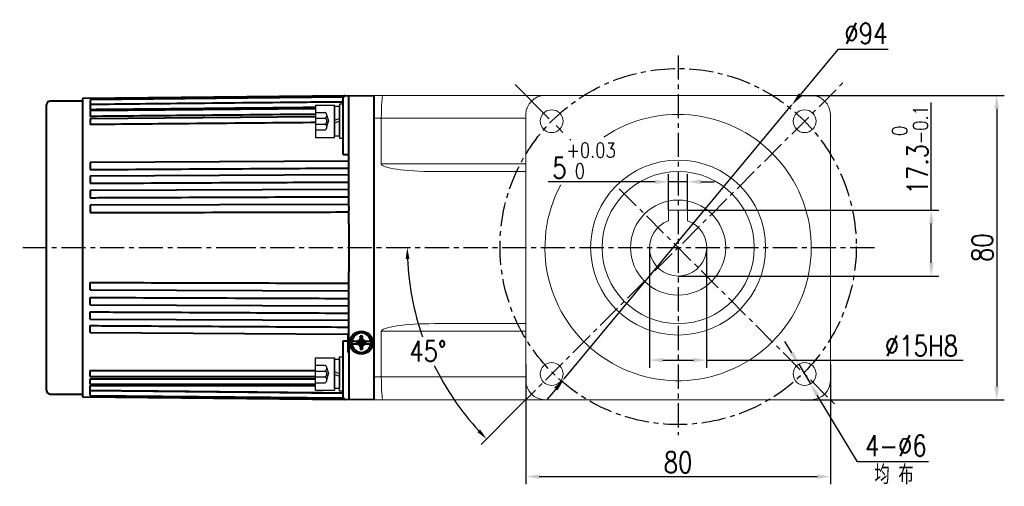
# Model space of a CAD drawing. Header units: inches. Extents: x -753 to 5070, y -3075 to 1581.
# Tile 33 of 178: x 988 to 1247, y 187 to 310. Entities that reach past the tile are written whole.
import ezdxf

# ---------------------------------------------------------------- set-up
doc = ezdxf.new("R2010")
doc.units = ezdxf.units.IN
doc.header["$LTSCALE"] = 10
doc.header["$MEASUREMENT"] = 0
doc.linetypes.add('CENTER', pattern=[10.16, 6.35, -1.27, 1.27, -1.27])
doc.linetypes.add('HIDDEN', pattern=[1.905, 1.27, -0.635])
for name, color, linetype in [('1轮廓实线层', 7, 'Continuous'), ('3中心线层', 1, 'CENTER'), ('4虚线层', 6, 'HIDDEN'), ('6文字层', 3, 'Continuous'), ('7标注层', 4, 'Continuous')]:
    doc.layers.add(name, color=color, linetype=linetype)
doc.layers.add('图层2', color=4, linetype='Continuous', lineweight=40)
doc.styles.add('PC_TEXTSTYLE', font='isocp.shx', dxfattribs={"width": 0.8, "bigfont": 'HZFS.SHX'})
doc.styles.add('TH_GBDIM', font='romans.shx', dxfattribs={"width": 0.8, "bigfont": 'gbcbig.shx'})
doc.dimstyles.new('TH_GBDIM', dxfattribs={"dimtxt": 3.5, "dimasz": 2.5, "dimexe": 2, "dimexo": 0, "dimgap": 1, "dimtad": 1, "dimdec": 4, "dimdsep": 46, "dimtxsty": 'TH_GBDIM', "dimcen": 0.09, "dimclrd": 4, "dimclre": 4, "dimclrt": 3, "dimadec": 0, "dimazin": 0, "dimtfac": 1, "dimtdec": 4, "dimtmove": 0, "dimatfit": 3, "dimfxl": 1, "dimtzin": 0, "dimarcsym": 0})
doc.dimstyles.new('角度标注', dxfattribs={"dimtxt": 3.5, "dimasz": 3, "dimexe": 2, "dimexo": 0, "dimgap": 1, "dimtad": 1, "dimtih": 1, "dimtoh": 1, "dimdsep": 46, "dimtxsty": 'PC_TEXTSTYLE', "dimsah": 1, "dimcen": 0.09, "dimclrd": 4, "dimclrt": 3, "dimadec": 0, "dimazin": 0, "dimtfac": 0.7, "dimtmove": 0, "dimatfit": 0, "dimfxl": 1, "dimtzin": 0, "dimarcsym": 0})

# ---------------------------------------------------------------- blocks, each defined once
blk = doc.blocks.new('*D47')
at = {"layer": '7标注层', "color": 4, "lineweight": -2, "transparency": 16777216}
for p, q in [((1193.48, 289.73), (1247, 289.73)), ((1245, 286.23), (1245, 213.23)), ((1193.48, 209.73), (1247, 209.73))]:
    blk.add_line(p, q, dxfattribs=at)
at = {"layer": '7标注层', "color": 4, "transparency": 16777216}
for points in [[(1244.42, 286.23), (1245.58, 286.23), (1245, 289.73)], [(1244.42, 213.23), (1245.58, 213.23), (1245, 209.73)]]:
    blk.add_solid(points, dxfattribs=at)
at = {"layer": 'Defpoints', "color": 0, "transparency": 16777216}
for p in [(1193.48, 289.73), (1193.48, 209.73), (1245, 209.73)]:
    blk.add_point(p, dxfattribs=at)
at = {"layer": '7标注层', "color": 3, "transparency": 16777216, "insert": (1241.25, 249.73), "char_height": 5.5, "attachment_point": 5, "rotation": 90, "style": 'TH_GBDIM'}
blk.add_mtext('{80}{}{}', dxfattribs=at)
blk = doc.blocks.new('*D48')
at = {"layer": '7标注层', "color": 4, "lineweight": -2, "transparency": 16777216}
for p, q in [((1121.28, 219.02), (1121.28, 187.51)), ((1201.28, 219.02), (1201.28, 187.51)), ((1124.78, 189.51), (1197.78, 189.51))]:
    blk.add_line(p, q, dxfattribs=at)
at = {"layer": '7标注层', "color": 4, "transparency": 16777216}
for points in [[(1124.78, 190.09), (1124.78, 188.93), (1121.28, 189.51)], [(1197.78, 190.09), (1197.78, 188.93), (1201.28, 189.51)]]:
    blk.add_solid(points, dxfattribs=at)
at = {"layer": 'Defpoints', "color": 0, "transparency": 16777216}
for p in [(1121.28, 219.02), (1201.28, 219.02), (1201.28, 189.51)]:
    blk.add_point(p, dxfattribs=at)
at = {"layer": '7标注层', "color": 3, "transparency": 16777216, "insert": (1161.28, 193.26), "char_height": 5.5, "attachment_point": 5, "style": 'TH_GBDIM'}
blk.add_mtext('{80}{}{}', dxfattribs=at)
blk = doc.blocks.new('*D49')
at = {"layer": '7标注层', "color": 4, "lineweight": -2, "transparency": 16777216}
for p, q in [((1191.17, 222.06), (1189.36, 225.06)), ((1192.97, 219.06), (1196.06, 213.92)), ((1208.42, 193.37), (1197.86, 210.92)), ((1227.1, 193.37), (1208.42, 193.37))]:
    blk.add_line(p, q, dxfattribs=at)
at = {"layer": '7标注层', "color": 4, "transparency": 16777216}
for points in [[(1191.67, 222.36), (1190.67, 221.76), (1192.97, 219.06)], [(1198.36, 211.22), (1197.36, 210.62), (1196.06, 213.92)]]:
    blk.add_solid(points, dxfattribs=at)
at = {"layer": 'Defpoints', "color": 0, "transparency": 16777216}
for p in [(1192.97, 219.06), (1196.06, 213.92)]:
    blk.add_point(p, dxfattribs=at)
at = {"layer": '7标注层', "color": 3, "transparency": 16777216, "insert": (1218.51, 197.62), "char_height": 5.5, "attachment_point": 5, "style": 'TH_GBDIM'}
blk.add_mtext('{4-∅6}{}{}', dxfattribs=at)
blk = doc.blocks.new('*D50')
at = {"layer": '7标注层', "color": 4, "lineweight": -2, "transparency": 16777216}
for p, q in [((1203.27, 301.79), (1193.43, 289.94)), ((1216.51, 301.79), (1203.27, 301.79)), ((1131.37, 215.24), (1191.19, 287.25)), ((1129.13, 212.54), (1126.9, 209.85))]:
    blk.add_line(p, q, dxfattribs=at)
at = {"layer": '7标注层', "color": 4, "transparency": 16777216}
for points in [[(1192.98, 290.31), (1193.88, 289.57), (1191.19, 287.25)], [(1128.69, 212.92), (1129.58, 212.17), (1131.37, 215.24)]]:
    blk.add_solid(points, dxfattribs=at)
at = {"layer": 'Defpoints', "color": 0, "transparency": 16777216}
for p in [(1191.19, 287.25), (1131.37, 215.24)]:
    blk.add_point(p, dxfattribs=at)
at = {"layer": '7标注层', "color": 3, "transparency": 16777216, "insert": (1210.64, 306.04), "char_height": 5.5, "attachment_point": 5, "style": 'TH_GBDIM'}
blk.add_mtext('{∅94}{}{}', dxfattribs=at)
blk = doc.blocks.new('*D51')
at = {"layer": '7标注层', "color": 4, "lineweight": -2, "transparency": 16777216}
for p, q in [((1155.28, 267.01), (1127.1, 267.01)), ((1158.78, 259.53), (1158.78, 269.01)), ((1163.78, 267.01), (1158.78, 267.01)), ((1163.78, 259.53), (1163.78, 269.01)), ((1167.28, 267.01), (1170.78, 267.01))]:
    blk.add_line(p, q, dxfattribs=at)
at = {"layer": '7标注层', "color": 4, "transparency": 16777216}
for points in [[(1155.28, 267.59), (1155.28, 266.42), (1158.78, 267.01)], [(1167.28, 267.59), (1167.28, 266.42), (1163.78, 267.01)]]:
    blk.add_solid(points, dxfattribs=at)
at = {"layer": 'Defpoints', "color": 0, "transparency": 16777216}
for p in [(1163.78, 267.01), (1158.78, 259.53), (1163.78, 259.53)]:
    blk.add_point(p, dxfattribs=at)
at = {"layer": '7标注层', "color": 3, "transparency": 16777216, "insert": (1136.54, 272.59), "char_height": 5.5, "attachment_point": 5, "style": 'TH_GBDIM'}
blk.add_mtext('{5}{}{\\H0.7143x;\\S+0.03^  0;}', dxfattribs=at)
blk = doc.blocks.new('*D52')
at = {"layer": '7标注层', "color": 4, "lineweight": -2, "transparency": 16777216}
for p, q in [((1153.78, 249.73), (1153.78, 218.14)), ((1168.78, 249.73), (1168.78, 218.14)), ((1157.28, 220.14), (1165.28, 220.14)), ((1168.78, 220.14), (1236.17, 220.14))]:
    blk.add_line(p, q, dxfattribs=at)
at = {"layer": '7标注层', "color": 4, "transparency": 16777216}
for points in [[(1157.28, 220.72), (1157.28, 219.56), (1153.78, 220.14)], [(1165.28, 220.72), (1165.28, 219.56), (1168.78, 220.14)]]:
    blk.add_solid(points, dxfattribs=at)
at = {"layer": 'Defpoints', "color": 0, "transparency": 16777216}
for p in [(1153.78, 249.73), (1168.78, 249.73), (1168.78, 220.14)]:
    blk.add_point(p, dxfattribs=at)
at = {"layer": '7标注层', "color": 3, "transparency": 16777216, "insert": (1225.22, 223.89), "char_height": 5.5, "attachment_point": 5, "style": 'TH_GBDIM'}
blk.add_mtext('\\A1;%%c15H8', dxfattribs=at)
blk = doc.blocks.new('*D53')
at = {"layer": '7标注层', "color": 4, "lineweight": -2, "transparency": 16777216}
for p, q in [((1227.81, 259.53), (1227.81, 287.87)), ((1163.78, 259.53), (1229.81, 259.53)), ((1227.81, 245.73), (1227.81, 256.03)), ((1161.28, 242.23), (1229.81, 242.23))]:
    blk.add_line(p, q, dxfattribs=at)
at = {"layer": '7标注层', "color": 4, "transparency": 16777216}
for points in [[(1227.23, 256.03), (1228.4, 256.03), (1227.81, 259.53)], [(1227.23, 245.73), (1228.4, 245.73), (1227.81, 242.23)]]:
    blk.add_solid(points, dxfattribs=at)
at = {"layer": 'Defpoints', "color": 0, "transparency": 16777216}
for p in [(1163.78, 259.53), (1161.28, 242.23), (1227.81, 242.23)]:
    blk.add_point(p, dxfattribs=at)
at = {"layer": '7标注层', "color": 3, "transparency": 16777216, "insert": (1222.23, 275.45), "char_height": 5.5, "attachment_point": 5, "rotation": 90, "style": 'TH_GBDIM'}
blk.add_mtext('17.3{\\H0.7143x;\\S 0^ -0.1;}', dxfattribs=at)
blk = doc.blocks.new('*D54')
at = {"layer": '7标注层', "color": 0, "lineweight": -2, "transparency": 16777216}
blk.add_line((1119.28, 207.73), (1109.54, 197.98), dxfattribs=at)
at = {"layer": '7标注层', "color": 4, "lineweight": -2, "transparency": 16777216}
for start, end in [(182.4152, 199.2685), (205.8089, 222.5848)]:
    blk.add_arc((1161.28, 249.73), 71.17, start, end, dxfattribs=at)
at = {"layer": '7标注层', "color": 4, "transparency": 16777216}
for points in [[(1089.67, 246.72), (1090.67, 246.74), (1090.11, 249.73)], [(1109.24, 201.91), (1108.52, 201.22), (1110.95, 199.4)]]:
    blk.add_solid(points, dxfattribs=at)
at = {"layer": 'Defpoints', "color": 0, "transparency": 16777216}
for p in [(1204.77, 293.21), (988.25, 249.73), (1214.04, 249.73), (1092.53, 231.31), (1119.28, 207.73)]:
    blk.add_point(p, dxfattribs=at)
at = {"layer": '7标注层', "color": 3, "transparency": 16777216, "insert": (1095.53, 222.49), "char_height": 5.5, "attachment_point": 5, "style": 'TH_GBDIM'}
blk.add_mtext('45°', dxfattribs=at)
blk = doc.blocks.new('GB93_5_0.65_R')
at = {"layer": '1轮廓实线层'}
for p, q in [((3.85, 1.3), (-3.85, 1.3)), ((-3.85, 1.3), (-3.85, 0)), ((-3.85, 0), (3.85, 0)), ((0, 0), (-0.56, 1.3)), ((0.7, 0), (0.14, 1.3)), ((3.85, 0), (3.85, 1.3))]:
    blk.add_line(p, q, dxfattribs=at)

msp = doc.modelspace()

# ---------------------------------------------------------------- linework, layer by layer
at = {"color": 7, "linetype": 'Continuous', "lineweight": 15}
for p, q in [((1158.782, 256.798), (1158.782, 259.527)), ((1158.782, 259.527), (1163.782, 259.527)), ((1163.782, 259.527), (1163.782, 257.851))]:
    msp.add_line(p, q, dxfattribs=at)
for radius in [23, 20, 12.5, 12.5]:
    msp.add_circle((1161.282, 249.727), radius, dxfattribs=at)
for radius, start, end in [(35, 151.84956, 123.93059), (7.5, 109.47122, 70.52878)]:
    msp.add_arc((1161.282, 249.727), radius, start, end, dxfattribs=at)
for points, knots in [([(1158.782, 259.366), (1158.782, 259.103), (1158.782, 258.753), (1158.782, 258.401), (1158.782, 258.313), (1158.782, 257.808), (1158.782, 257.303), (1158.782, 256.798)], [0, 0, 0, 0, 0.7491555, 1, 1, 1, 2.4345731, 2.4345731, 2.4345731, 2.4345731]), ([(1163.782, 256.798), (1163.782, 256.886), (1163.782, 257.238), (1163.782, 257.588), (1163.782, 257.851)], [0, 0, 0, 0, 0.25084452, 1, 1, 1, 1])]:
    msp.add_open_spline(points, degree=3, knots=knots, dxfattribs=at)
at = {"layer": '1轮廓实线层'}
for p, q in [((1073.283, 287.456), (1072.283, 287.456)), ((1072.283, 287.456), (1072.283, 285.606)), ((1065.983, 287.206), (1070.983, 287.206)), ((1065.983, 287.206), (1065.983, 278.706)), ((1070.983, 278.706), (1070.983, 287.206)), ((1072.283, 285.606), (1072.283, 280.306)), ((1073.283, 280.306), (1073.283, 285.606)), ((1072.283, 280.306), (1072.283, 278.456)), ((1073.283, 278.456), (1073.283, 280.306)), ((1065.983, 278.706), (1070.983, 278.706)), ((1072.283, 278.456), (1073.283, 278.456)), ((1065.983, 212.246), (1065.983, 220.746)), ((1065.983, 220.746), (1070.983, 220.746)), ((1070.983, 220.746), (1070.983, 212.246)), ((1072.283, 219.146), (1072.283, 220.996)), ((1072.283, 220.996), (1073.283, 220.996)), ((1073.283, 220.996), (1073.283, 219.146)), ((1072.283, 213.846), (1072.283, 219.146)), ((1073.283, 219.146), (1073.283, 213.846)), ((1065.983, 212.246), (1070.983, 212.246)), ((1072.283, 211.996), (1072.283, 213.846)), ((1073.283, 211.996), (1072.283, 211.996))]:
    msp.add_line(p, q, dxfattribs=at)
at = {"layer": '1轮廓实线层', "color": 7, "linetype": 'Continuous', "lineweight": 15}
for p, q in [((1081.283, 289.726), (1083.715, 289.726)), ((1083.715, 289.726), (1126.283, 289.726)), ((1196.282, 289.726), (1126.283, 289.726)), ((1121.283, 284.726), (1121.283, 214.727)), ((1201.282, 214.727), (1201.282, 284.726)), ((1083.283, 283.726), (1081.283, 283.726)), ((1121.283, 283.726), (1083.283, 283.726)), ((1083.283, 271.727), (1083.283, 283.726)), ((1083.283, 271.727), (1121.283, 271.727)), ((1121.283, 269.727), (1097.245, 269.727)), ((1083.283, 227.727), (1083.283, 215.727)), ((1121.283, 227.727), (1083.283, 227.727)), ((1097.245, 229.727), (1121.283, 229.727)), ((1081.283, 215.727), (1083.283, 215.727)), ((1083.283, 215.727), (1121.283, 215.727)), ((1083.715, 209.727), (1081.283, 209.727)), ((1126.283, 209.727), (1083.715, 209.727)), ((1126.283, 209.727), (1196.282, 209.727))]:
    msp.add_line(p, q, dxfattribs=at)
for centre in [(1128.049, 282.96), (1194.516, 282.96), (1128.049, 216.493), (1194.516, 216.493)]:
    msp.add_circle(centre, 3, dxfattribs=at)
for centre, start, end in [((1126.283, 284.726), 90, 180), ((1196.282, 284.726), 0, 90), ((1126.283, 214.727), 180, 270), ((1196.282, 214.727), 270, 0)]:
    msp.add_arc(centre, 5, start, end, dxfattribs=at)
for centre, major_axis, ratio, start_param, end_param in [((1083.715, 283.726), (0, -6), 0.0719933, 3.1415927, 4.712389), ((1097.245, 271.727), (-13.962, 0), 0.1432442, 0, 1.5707963), ((1097.245, 227.727), (13.962, 0), 0.1432442, 1.5707963, 3.1415927), ((1083.715, 215.727), (0, -6), 0.0719933, 4.712389, 6.2831853)]:
    msp.add_ellipse(centre, major_axis=major_axis, ratio=ratio, start_param=start_param, end_param=end_param, dxfattribs=at)
at = {"layer": '3中心线层', "ltscale": 0.1}
for p, q in [((1161.282, 300.249), (1161.282, 200.405)), ((1119.282, 207.726), (1204.77, 293.214)), ((1145.794, 265.215), (1202.439, 208.57)), ((989.041, 249.726), (1043.954, 249.727)), ((1043.954, 249.727), (1214.036, 249.727))]:
    msp.add_line(p, q, dxfattribs=at)
at = {"layer": '3中心线层', "ltscale": 0.2}
msp.add_line((1118.419, 292.59), (1133.077, 277.932), dxfattribs=at)
at = {"layer": '3中心线层', "ltscale": 0.1}
msp.add_circle((1161.282, 249.998), 46.808, dxfattribs=at)
at = {"layer": '4虚线层'}
for p, q in [((1065.983, 285.246), (1068.483, 285.246)), ((1065.983, 283.72), (1068.483, 283.72)), ((1065.983, 282.193), (1068.483, 282.193)), ((1068.983, 284.483), (1069.433, 282.956)), ((1068.983, 281.43), (1069.433, 282.956)), ((1065.983, 280.666), (1068.483, 280.666)), ((1065.983, 218.786), (1068.483, 218.786)), ((1068.983, 218.023), (1069.433, 216.496)), ((1065.983, 217.26), (1068.483, 217.26)), ((1065.983, 215.733), (1068.483, 215.733)), ((1068.983, 214.97), (1069.433, 216.496)), ((1065.983, 214.206), (1068.483, 214.206))]:
    msp.add_line(p, q, dxfattribs=at)
for centre in [(1068.15, 284.483), (1068.15, 282.956), (1068.15, 281.43), (1068.15, 218.023), (1068.15, 216.496), (1068.15, 214.97)]:
    msp.add_arc(centre, 0.833, 293.54865, 66.45135, dxfattribs=at)
at = {"layer": '图层2', "color": 0}
for p, q in [((995.283, 212.226), (995.283, 287.226)), ((1004.783, 288.226), (996.283, 288.226)), ((1073.754, 289.648), (1004.783, 288.926)), ((1004.783, 288.926), (1004.783, 210.526)), ((1073.295, 289.263), (1006.783, 288.591)), ((1006.783, 288.591), (1006.783, 287.34)), ((1073.283, 287.972), (1006.783, 287.323)), ((1006.783, 287.323), (1006.783, 285.972)), ((1073.283, 274.228), (1073.283, 289.149)), ((1073.283, 283.649), (1073.283, 289.149)), ((1073.778, 289.648), (1081.283, 289.726)), ((1074.783, 260.519), (1074.783, 289.659)), ((1081.283, 289.726), (1081.283, 209.726)), ((1065.983, 286.205), (1006.783, 285.654)), ((1006.783, 285.654), (1006.783, 284.207)), ((1065.983, 284.122), (1006.783, 283.602)), ((1006.783, 283.602), (1006.783, 282.065)), ((1074.783, 272.464), (1006.783, 272.076)), ((1006.783, 272.076), (1006.783, 270.242)), ((1074.783, 268.846), (1006.783, 268.523)), ((1006.783, 268.523), (1006.783, 266.636)), ((1074.783, 265.029), (1006.783, 264.774)), ((1006.783, 264.774), (1006.783, 262.844)), ((1074.783, 261.056), (1006.783, 260.872)), ((1006.783, 260.872), (1006.783, 258.908)), ((1074.783, 260.519), (1074.783, 259.593)), ((1074.783, 255.99), (1074.783, 259.593)), ((1074.783, 255.99), (1074.783, 243.462)), ((1074.783, 239.859), (1074.783, 243.462)), ((1006.783, 238.581), (1006.783, 240.544)), ((1006.783, 238.581), (1074.783, 238.397)), ((1074.783, 239.138), (1074.783, 239.859)), ((1074.783, 238.846), (1074.783, 239.138)), ((1074.803, 209.794), (1074.783, 238.846)), ((1006.783, 234.678), (1006.783, 236.609)), ((1006.783, 234.678), (1074.786, 234.424)), ((1006.783, 230.93), (1006.783, 232.817)), ((1006.783, 230.93), (1074.789, 230.607)), ((1006.783, 227.377), (1006.783, 229.211)), ((1006.783, 227.377), (1074.483, 226.991)), ((1073.283, 210.304), (1073.283, 225.224)), ((1074.483, 227.226), (1074.483, 222.226)), ((1074.783, 227.226), (1074.483, 227.226)), ((1077.969, 225.211), (1078.033, 225.211)), ((1077.974, 225.322), (1078.026, 226.471)), ((1076.936, 225.045), (1075.503, 225.045)), ((1075.503, 224.408), (1076.957, 224.408)), ((1076.886, 224.937), (1076.886, 224.746)), ((1077.651, 224.828), (1076.886, 224.937)), ((1077.651, 224.765), (1076.886, 224.746)), ((1077.651, 224.765), (1077.651, 224.828)), ((1078.097, 224.446), (1078.033, 224.446)), ((1078.092, 224.32), (1078.04, 223.001)), ((1078.416, 224.892), (1078.416, 224.828)), ((1078.561, 224.876), (1079.181, 224.809)), ((1079.112, 224.408), (1080.563, 224.408)), ((1080.563, 225.045), (1079.126, 225.045)), ((1079.181, 224.618), (1079.181, 224.809)), ((1074.483, 222.226), (1074.783, 222.226)), ((1006.783, 215.851), (1006.783, 217.388)), ((1006.783, 217.388), (1065.983, 217.388)), ((1006.783, 215.851), (1065.983, 215.809)), ((1006.783, 213.799), (1006.783, 215.246)), ((1006.783, 215.246), (1065.983, 215.246)), ((1073.283, 210.304), (1073.283, 215.804)), ((1006.783, 213.799), (1065.983, 213.799)), ((1006.783, 212.13), (1006.783, 213.481)), ((1006.783, 213.481), (1065.983, 213.481)), ((996.283, 211.226), (1004.783, 211.226)), ((1004.783, 210.526), (1073.755, 209.805)), ((1006.783, 212.13), (1073.283, 211.481)), ((1006.783, 210.862), (1006.783, 212.113)), ((1006.783, 210.862), (1073.296, 210.19)), ((1070.483, 210.219), (1073.295, 210.19)), ((1070.483, 209.839), (1073.754, 209.805)), ((1081.283, 209.726), (1073.778, 209.804))]:
    msp.add_line(p, q, dxfattribs=at)
msp.add_circle((1078.033, 224.726), 3, dxfattribs=at)
for centre, radius, start, end in [((996.283, 287.226), 1, 90, 180), ((1073.783, 289.149), 0.5, 90.595, 180), ((1078.033, 224.726), 2.55, 7.18076, 172.81924), ((1078.033, 224.726), 2.55, 172.81924, 187.18076), ((1078.033, 224.726), 2.55, 187.18076, 352.81924), ((1078.033, 224.726), 2.55, 352.81924, 7.18076), ((996.283, 212.226), 1, 180, 270), ((1073.783, 210.304), 0.5, 180, 269.405)]:
    msp.add_arc(centre, radius, start, end, dxfattribs=at)
for centre, major_axis, ratio, start_param, end_param in [((1078.033, 222.754), (6.292, 0), 0.5908254, 1.5262082, 1.571988), ((1078.033, 226.924), (-6.112, 0), 0.6418076, 1.5247519, 1.5719952)]:
    msp.add_ellipse(centre, major_axis=major_axis, ratio=ratio, start_param=start_param, end_param=end_param, dxfattribs=at)
for points, knots in [([(1073.283, 288.012), (1073.116, 288.01), (1072.95, 288.008), (1070.117, 287.98), (1067.451, 287.953), (1054.12, 287.818), (1043.455, 287.71), (1024.121, 287.515), (1015.452, 287.427), (1006.783, 287.34)], [0, 0, 0, 0, 0.0075101, 0.0075101, 0.1277916, 0.1277916, 0.6089175, 0.6089175, 1, 1, 1, 1]), ([(1065.983, 286.55), (1065.584, 286.546), (1065.184, 286.542), (1054.12, 286.434), (1043.455, 286.33), (1024.121, 286.141), (1015.452, 286.057), (1006.783, 285.972)], [0.05636881, 0.05636881, 0.05636881, 0.05636881, 0.07547032, 0.07547032, 0.58545756, 0.58545756, 1, 1, 1, 1]), ([(1065.983, 284.759), (1065.584, 284.755), (1065.184, 284.752), (1054.12, 284.648), (1043.455, 284.549), (1024.121, 284.369), (1015.452, 284.288), (1006.783, 284.207)], [0.04917068, 0.04917068, 0.04917068, 0.04917068, 0.0684179, 0.0684179, 0.58229538, 0.58229538, 1, 1, 1, 1]), ([(1065.983, 282.584), (1065.584, 282.58), (1065.184, 282.577), (1054.12, 282.48), (1043.455, 282.386), (1024.121, 282.217), (1015.452, 282.141), (1006.783, 282.065)], [0.05240485, 0.05240485, 0.05240485, 0.05240485, 0.0715866, 0.0715866, 0.58371617, 0.58371617, 1, 1, 1, 1]), ([(1006.783, 270.242), (1007.45, 270.246), (1008.116, 270.25), (1011.449, 270.269), (1014.115, 270.284), (1027.446, 270.36), (1038.111, 270.421), (1057.445, 270.531), (1066.114, 270.58), (1074.783, 270.63)], [0, 0, 0, 0, 0.0294069, 0.0294069, 0.1470347, 0.1470347, 0.6175457, 0.6175457, 1, 1, 1, 1]), ([(1006.783, 266.636), (1007.45, 266.639), (1008.116, 266.642), (1011.449, 266.658), (1014.115, 266.67), (1027.446, 266.734), (1038.111, 266.784), (1057.445, 266.876), (1066.114, 266.917), (1074.783, 266.959)], [0, 0, 0, 0, 0.0294069, 0.0294069, 0.1470347, 0.1470347, 0.6175457, 0.6175457, 1, 1, 1, 1]), ([(1006.783, 262.844), (1007.45, 262.846), (1008.116, 262.849), (1011.449, 262.861), (1014.115, 262.871), (1027.446, 262.921), (1038.111, 262.961), (1057.445, 263.034), (1066.114, 263.066), (1074.783, 263.099)], [0, 0, 0, 0, 0.0294069, 0.0294069, 0.1470347, 0.1470347, 0.6175457, 0.6175457, 1, 1, 1, 1]), ([(1006.783, 258.908), (1007.45, 258.91), (1008.116, 258.912), (1011.449, 258.921), (1014.115, 258.928), (1027.446, 258.964), (1038.111, 258.993), (1057.445, 259.046), (1066.114, 259.069), (1074.783, 259.092)], [0, 0, 0, 0, 0.0294069, 0.0294069, 0.1470347, 0.1470347, 0.6175457, 0.6175457, 1, 1, 1, 1]), ([(1006.783, 240.544), (1007.45, 240.543), (1008.116, 240.541), (1011.449, 240.532), (1014.115, 240.525), (1027.446, 240.489), (1038.111, 240.46), (1053.278, 240.419), (1057.781, 240.406), (1062.283, 240.394), (1062.283, 240.394), (1062.283, 240.394), (1062.283, 240.394), (1066.45, 240.383), (1070.616, 240.372), (1074.783, 240.36)], [0, 0, 0, 0, 0.0360301, 0.0360301, 0.1801506, 0.1801506, 0.7566326, 0.7566326, 1, 1, 1, 1.0000014, 1.0000014, 1.0000014, 1.2252252, 1.2252252, 1.2252252, 1.2252252]), ([(1006.783, 236.609), (1007.45, 236.607), (1008.116, 236.604), (1011.449, 236.592), (1014.115, 236.582), (1027.446, 236.532), (1038.111, 236.492), (1053.278, 236.435), (1057.781, 236.418), (1062.283, 236.401), (1062.283, 236.401), (1062.283, 236.401), (1062.283, 236.401), (1066.45, 236.385), (1070.618, 236.37), (1074.785, 236.354)], [0, 0, 0, 0, 0.0360301, 0.0360301, 0.1801506, 0.1801506, 0.7566326, 0.7566326, 1, 1, 1, 1.0000019, 1.0000019, 1.0000019, 1.2252569, 1.2252569, 1.2252569, 1.2252569]), ([(1006.783, 232.817), (1007.45, 232.814), (1008.116, 232.811), (1011.449, 232.795), (1014.115, 232.782), (1027.446, 232.719), (1038.111, 232.668), (1053.278, 232.596), (1057.781, 232.575), (1062.283, 232.554), (1062.283, 232.554), (1062.283, 232.554), (1062.283, 232.554), (1066.451, 232.534), (1070.619, 232.514), (1074.788, 232.494)], [0, 0, 0, 0, 0.0360301, 0.0360301, 0.1801506, 0.1801506, 0.7566326, 0.7566326, 1, 1, 1, 1.0000024, 1.0000024, 1.0000024, 1.2253058, 1.2253058, 1.2253058, 1.2253058]), ([(1006.783, 229.211), (1007.45, 229.207), (1008.116, 229.203), (1011.449, 229.184), (1014.115, 229.169), (1027.446, 229.093), (1038.111, 229.032), (1053.278, 228.946), (1057.781, 228.92), (1062.283, 228.895), (1062.283, 228.895), (1062.283, 228.895), (1062.283, 228.895), (1066.452, 228.871), (1070.621, 228.847), (1074.79, 228.823)], [0, 0, 0, 0, 0.0360301, 0.0360301, 0.1801506, 0.1801506, 0.7566326, 0.7566326, 1, 1, 1, 1.0000029, 1.0000029, 1.0000029, 1.2253524, 1.2253524, 1.2253524, 1.2253524]), ([(1077.786, 225.94), (1077.727, 225.837), (1077.668, 225.734), (1077.553, 225.526), (1077.496, 225.422), (1077.44, 225.317)], [0, 0, 0, 0, 0.5, 0.5, 1, 1, 1, 1]), ([(1078.62, 225.322), (1078.564, 225.428), (1078.507, 225.534), (1078.393, 225.745), (1078.335, 225.85), (1078.277, 225.954)], [0, 0, 0, 0, 0.5, 0.5, 1, 1, 1, 1]), ([(1079.126, 225.045), (1079.043, 225.092), (1078.959, 225.139), (1078.79, 225.231), (1078.706, 225.277), (1078.62, 225.322)], [0, 0, 0, 0, 0.5, 0.5, 1, 1, 1, 1]), ([(1077.464, 225.045), (1077.416, 225.045), (1077.37, 225.045), (1077.28, 225.045), (1077.236, 225.045), (1077.105, 225.045), (1077.02, 225.045), (1076.936, 225.045)], [0, 0, 0, 0, 0.25, 0.25, 0.5, 0.5, 1, 1, 1, 1]), ([(1076.957, 224.408), (1077.072, 224.408), (1077.185, 224.408), (1077.351, 224.408), (1077.405, 224.408), (1077.512, 224.408), (1077.565, 224.408), (1077.616, 224.408)], [0, 0, 0, 0, 0.5, 0.5, 0.75, 0.75, 1, 1, 1, 1]), ([(1076.957, 224.408), (1077.038, 224.361), (1077.118, 224.315), (1077.281, 224.225), (1077.363, 224.18), (1077.445, 224.136)], [0, 0, 0, 0, 0.5, 0.5, 1, 1, 1, 1]), ([(1077.445, 224.136), (1077.501, 224.031), (1077.558, 223.926), (1077.673, 223.717), (1077.731, 223.613), (1077.789, 223.51)], [0, 0, 0, 0, 0.5, 0.5, 1, 1, 1, 1]), ([(1078.28, 223.524), (1078.34, 223.625), (1078.398, 223.727), (1078.514, 223.933), (1078.57, 224.037), (1078.626, 224.142)], [0, 0, 0, 0, 0.5, 0.5, 1, 1, 1, 1]), ([(1078.485, 224.408), (1078.541, 224.408), (1078.595, 224.408), (1078.702, 224.408), (1078.755, 224.408), (1078.911, 224.408), (1079.012, 224.408), (1079.112, 224.408)], [0, 0, 0, 0, 0.25, 0.25, 0.5, 0.5, 1, 1, 1, 1]), ([(1079.126, 225.045), (1079.038, 225.045), (1078.951, 225.045), (1078.777, 225.045), (1078.692, 225.045), (1078.607, 225.045)], [0, 0, 0, 0, 0.5, 0.5, 1, 1, 1, 1]), ([(1073.283, 211.441), (1071.283, 211.461), (1069.283, 211.482), (1067.283, 211.502), (1067.283, 211.502), (1067.283, 211.502), (1067.283, 211.502), (1066.45, 211.51), (1065.617, 211.519), (1054.12, 211.635), (1043.455, 211.743), (1024.121, 211.938), (1015.452, 212.025), (1006.783, 212.113)], [-0.099177, -0.099177, -0.099177, -0.099177, -0.0000061, -0.0000061, -0.0000061, 0, 0, 0, 0.0412922, 0.0412922, 0.5701327, 0.5701327, 1, 1, 1, 1])]:
    msp.add_open_spline(points, degree=3, knots=knots, dxfattribs=at)
for points, degree in [([(1073.283, 274.228), (1073.783, 274.221), (1074.283, 274.213), (1074.783, 274.205)], 3), ([(1073.283, 225.224), (1073.683, 225.231), (1074.083, 225.237), (1074.483, 225.243)], 3), ([(1077.44, 225.317), (1077.271, 225.227), (1077.103, 225.137), (1076.936, 225.045)], 3), ([(1077.778, 224.879), (1077.44, 225.317)], 1), ([(1078.026, 226.471), (1077.932, 226.467), (1077.839, 226.461), (1077.746, 226.454)], 3), ([(1077.746, 226.454), (1077.757, 226.284), (1077.771, 226.113), (1077.786, 225.94)], 3), ([(1077.982, 225.083), (1077.746, 226.454)], 1), ([(1077.913, 224.949), (1077.786, 225.94)], 1), ([(1077.978, 225.127), (1077.974, 225.322)], 1), ([(1078.033, 225.211), (1078.313, 226.467)], 1), ([(1078.097, 225.211), (1078.033, 225.211)], 1), ([(1078.084, 225.083), (1078.62, 225.322)], 1), ([(1078.084, 225.083), (1078.097, 225.211)], 1), ([(1078.097, 225.211), (1078.277, 225.954)], 1), ([(1078.277, 225.954), (1078.291, 226.126), (1078.303, 226.298), (1078.313, 226.467)], 3), ([(1077.204, 224.937), (1076.886, 224.937)], 1), ([(1076.886, 224.746), (1076.949, 224.593)], 1), ([(1077.778, 224.777), (1076.949, 224.593)], 1), ([(1076.949, 224.593), (1077.335, 224.59)], 1), ([(1077.464, 225.045), (1077.204, 224.937)], 1), ([(1077.651, 224.892), (1077.204, 224.937)], 1), ([(1077.913, 224.708), (1077.335, 224.59)], 1), ([(1077.335, 224.59), (1077.616, 224.408)], 1), ([(1077.982, 224.573), (1077.445, 224.136)], 1), ([(1077.695, 224.769), (1077.538, 224.762)], 1), ([(1077.778, 224.879), (1077.651, 224.892)], 1), ([(1077.651, 224.892), (1077.651, 224.828)], 1), ([(1077.651, 224.765), (1077.778, 224.777)], 1), ([(1078.033, 224.446), (1077.752, 223.006)], 1), ([(1077.789, 223.51), (1077.775, 223.341), (1077.762, 223.172), (1077.752, 223.006)], 3), ([(1077.913, 224.949), (1077.778, 224.879)], 1), ([(1077.778, 224.777), (1077.913, 224.708)], 1), ([(1077.969, 224.446), (1077.789, 223.51)], 1), ([(1077.982, 225.083), (1077.913, 224.949)], 1), ([(1077.913, 224.708), (1077.982, 224.573)], 1), ([(1077.982, 224.573), (1077.969, 224.446)], 1), ([(1077.969, 224.446), (1078.033, 224.446)], 1), ([(1078.04, 223.001), (1078.134, 223.006), (1078.227, 223.011), (1078.321, 223.018)], 3), ([(1078.153, 224.949), (1078.084, 225.083)], 1), ([(1078.084, 224.573), (1078.153, 224.708)], 1), ([(1078.084, 224.573), (1078.321, 223.018)], 1), ([(1078.088, 224.538), (1078.092, 224.32)], 1), ([(1078.153, 224.949), (1078.731, 224.965)], 1), ([(1078.288, 224.879), (1078.153, 224.949)], 1), ([(1078.153, 224.708), (1078.288, 224.777)], 1), ([(1078.153, 224.708), (1078.28, 223.524)], 1), ([(1078.321, 223.018), (1078.31, 223.185), (1078.296, 223.354), (1078.28, 223.524)], 3), ([(1078.288, 224.879), (1079.117, 224.962)], 1), ([(1078.288, 224.777), (1078.462, 224.451)], 1), ([(1078.288, 224.777), (1078.416, 224.765)], 1), ([(1078.392, 224.89), (1078.561, 224.876)], 1), ([(1078.416, 224.828), (1079.181, 224.618)], 1), ([(1078.416, 224.765), (1078.416, 224.828)], 1), ([(1078.416, 224.765), (1078.862, 224.618)], 1), ([(1078.434, 224.408), (1078.462, 224.451)], 1), ([(1078.434, 224.408), (1078.451, 224.408), (1078.468, 224.408), (1078.485, 224.408)], 3), ([(1078.462, 224.451), (1078.862, 224.618)], 1), ([(1078.485, 224.408), (1078.626, 224.142)], 1), ([(1078.731, 224.965), (1078.607, 225.045)], 1), ([(1078.626, 224.142), (1078.79, 224.228), (1078.952, 224.317), (1079.112, 224.408)], 3), ([(1079.117, 224.962), (1078.731, 224.965)], 1), ([(1078.862, 224.618), (1079.181, 224.618)], 1), ([(1079.181, 224.809), (1079.117, 224.962)], 1)]:
    msp.add_open_spline(points, degree=degree, dxfattribs=at)

# ---------------------------------------------------------------- block references
at = {"layer": '1轮廓实线层', "rotation": 89.99999999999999}
msp.add_blockref('GB93_5_0.65_R', (1072.283, 282.956), dxfattribs=at)
at = {"layer": '1轮廓实线层', "xscale": -1, "rotation": 90.00000000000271}
msp.add_blockref('GB93_5_0.65_R', (1072.283, 216.496), dxfattribs=at)

# ---------------------------------------------------------------- texts
at = {"layer": '6文字层', "insert": (1212.876, 192.524), "char_height": 5, "width": 38.96783, "attachment_point": 1, "style": 'PC_TEXTSTYLE'}
msp.add_mtext('{\\C3;均 布}', dxfattribs=at)

# ---------------------------------------------------------------- dimensions: what is measured, and where the dimension line sits
at = {"layer": '7标注层'}
for p1, p2, text, picture, middle in [((1131.371, 215.237), (1191.193, 287.247), '{<>}{}{}', '*D50', (1210.639, 301.786)), ((1192.971, 219.064), (1196.062, 213.922), '{4-<>}{}{}', '*D49', (1218.508, 193.366))]:
    dim = msp.add_diameter_dim_2p(p1=p1, p2=p2, text=text, dimstyle='TH_GBDIM', override={"dimtxt": 5.5, "dimasz": 3.5, "dimgap": 1.5, "dimtoh": 1, "dimdec": 0}, dxfattribs=at)
    dim.commit()
    dim.dimension.update_dxf_attribs({"geometry": picture, "text_midpoint": middle, "dimtype": 163})
dim = msp.add_angular_dim_2l(base=(1092.533, 231.306), line1=((988.252, 249.727), (1214.036, 249.727)), line2=((1119.282, 207.726), (1204.77, 293.214)), dimstyle='角度标注', override={"dimtxt": 5.5, "dimasz": 3, "dimgap": 1, "dimtad": 1, "dimjust": 0, "dimdec": 0, "dimlfac": 1, "dimtxsty": 'TH_GBDIM', "dimse1": 0, "dimse2": 0, "dimsd1": 0, "dimsd2": 0, "dimadec": 0}, dxfattribs=at)
dim.commit()
dim.dimension.update_dxf_attribs({"geometry": '*D54', "text_midpoint": (1095.526, 222.49)})
for base, p1, p2, text, picture, middle in [((1227.813, 242.227), (1163.782, 259.527), (1161.282, 242.227), '<>{\\H0.7143x;\\S 0^ -0.1;}', '*D53', (1227.813, 275.446)), ((1244.998, 209.727), (1193.476, 289.726), (1193.476, 209.727), '{<>}{}{}', '*D47', (1244.998, 249.727))]:
    dim = msp.add_linear_dim(base=base, p1=p1, p2=p2, angle=90, text=text, dimstyle='TH_GBDIM', override={"dimtxt": 5.5, "dimasz": 3.5, "dimdec": 1, "dimadec": 1}, dxfattribs=at)
    dim.commit()
    dim.dimension.update_dxf_attribs({"geometry": picture, "text_midpoint": middle, "dimtype": 160})
for base, p1, p2, text, override, picture, middle in [((1163.782, 267.006), (1158.782, 259.527), (1163.782, 259.527), '{<>}{}{\\H0.7143x;\\S+0.03^  0;}', {"dimtxt": 5.5, "dimasz": 3.5, "dimdec": 1, "dimadec": 1}, '*D51', (1136.539, 267.006)), ((1168.782, 220.139), (1153.782, 249.727), (1168.782, 249.727), '\\A1;%%c<>H8', {"dimtxt": 5.5, "dimasz": 3.5, "dimgap": 1, "dimtad": 1, "dimjust": 0, "dimdec": 1, "dimlfac": 1, "dimse1": 0, "dimse2": 0, "dimsd1": 0, "dimsd2": 0, "dimadec": 1}, '*D52', (1225.215, 220.139))]:
    dim = msp.add_linear_dim(base=base, p1=p1, p2=p2, text=text, dimstyle='TH_GBDIM', override=override, dxfattribs=at)
    dim.commit()
    dim.dimension.update_dxf_attribs({"geometry": picture, "text_midpoint": middle, "dimtype": 160})
dim = msp.add_linear_dim(base=(1201.282, 189.509), p1=(1121.283, 219.016), p2=(1201.282, 219.016), text='{<>}{}{}', dimstyle='TH_GBDIM', override={"dimtxt": 5.5, "dimasz": 3.5, "dimdec": 1, "dimadec": 1}, dxfattribs=at)
dim.commit()
dim.dimension.update_dxf_attribs({"geometry": '*D48', "text_midpoint": (1161.282, 193.259)})

doc.saveas('drawing.dxf')
